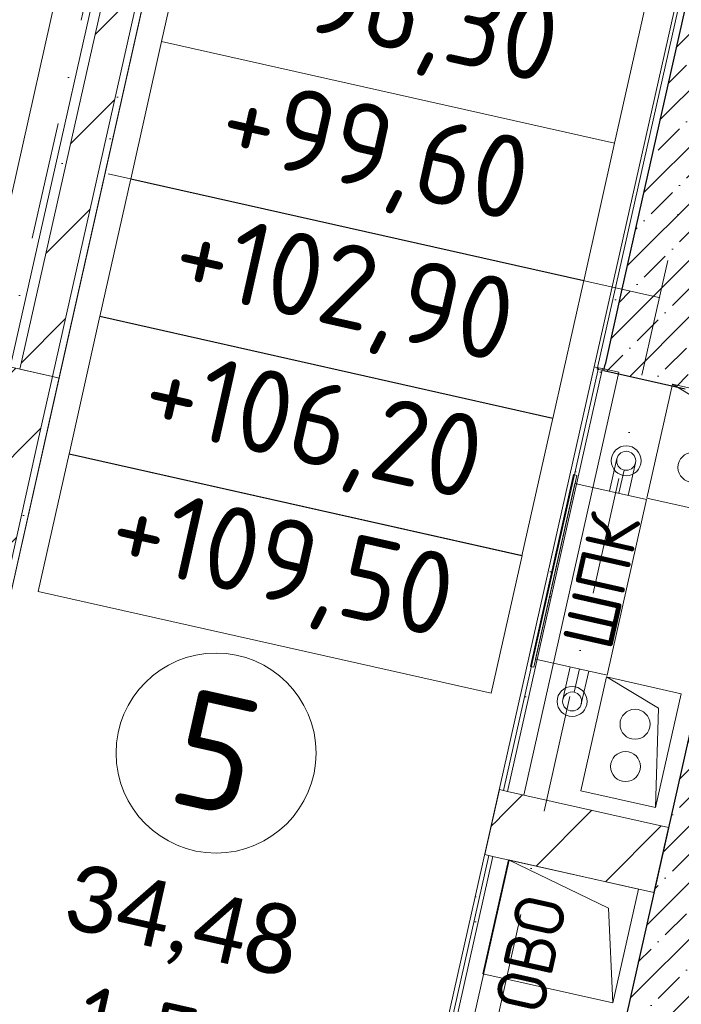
# Model space of a CAD drawing. Header units: millimetres. Extents: x -7213913 to -6985912, y 6023162 to 6205784.
# Tile 250 of 256: x -7192008 to -7190022, y 6188481 to 6191435. Entities that reach past the tile are written whole.
import ezdxf
from ezdxf.enums import TextEntityAlignment as Align

# ---------------------------------------------------------------- set-up
doc = ezdxf.new("R2010")
doc.units = ezdxf.units.MM
doc.header["$MEASUREMENT"] = 0
doc.linetypes.add('Штрихпунктирная', pattern=[670.277762, 352.777767, -176.388884, 0, -141.111112])
for name, color, linetype in [('S - МОП.АР', 7, 'Continuous'), ('АР-Стены_внутренние_пилоны.АР', 7, 'Continuous'), ('АР-Стены_Перегородки_межквартирные_200.АР', 7, 'Continuous'), ('АР-Чертеж-Оси_Осевые размеры.АР', 7, 'Continuous'), ('АР-Чертеж-Размеры.АР', 7, 'Continuous'), ('ИОС-Шахты и отверстия.АР', 7, 'Continuous')]:
    doc.layers.add(name, color=color, linetype=linetype)
for name, color, linetype, lineweight in [('S - МОП.АР_Ном._пера__120', 7, 'Continuous', 0), ('АР-Отметки высот.АР_Ном._пера__120', 7, 'Continuous', 0), ('АР-Стены_внутренние_пилоны.АР_Ном._пера__1', 7, 'Continuous', 15), ('АР-Стены_Перегородки_межквартирные_200.АР_Ном._пера__1', 7, 'Continuous', 15), ('АР-Чертеж-Оси_Осевые размеры.АР_Ном._пера__120', 7, 'Continuous', 0), ('АР-Чертеж-Размеры.АР_Ном._пера__1', 7, 'Continuous', 0), ('ИОС-Шахты и отверстия.АР_Ном._пера__1', 7, 'Continuous', 0), ('Паспорта Зон Archicad_Ном._пера__1', 7, 'Continuous', 0)]:
    doc.layers.add(name, color=color, linetype=linetype, lineweight=lineweight)
doc.styles.add('РЎР“Р•РќР•Р\xa0Р\x98Р\xa0_РЎРўР\x98Р›Р¬_2', font='calibri.ttf')
doc.styles.add('РЎР“Р•РќР•Р\xa0Р\x98Р\xa0_РЎРўР\x98Р›Р¬_3', font='GOST_Common.ttf')
doc.styles.add('РЎР“Р•РќР•Р\xa0Р\x98Р\xa0_РЎРўР\x98Р›Р¬_4', font='arial.ttf')
doc.styles.add('РЎР“Р•РќР•Р\xa0Р\x98Р\xa0_РЎРўР\x98Р›Р¬_5', font='GOTHIC.TTF')
doc.dimstyles.new('СГЕНЕРИР_СТИЛЬ__6', dxfattribs={"dimtxt": 200, "dimasz": 142.5, "dimexe": 0.18, "dimexo": 0.0625, "dimgap": 0, "dimtad": 1, "dimdec": 0, "dimzin": 0, "dimdsep": 46, "dimtxsty": 'РЎР“Р•РќР•Р\xa0Р\x98Р\xa0_РЎРўР\x98Р›Р¬_3', "dimblk": 'ARROWHEAD_6', "dimblk1": 'ARROWHEAD_6', "dimblk2": 'ARROWHEAD_6', "dimcen": 0.09, "dimse1": 1, "dimse2": 1, "dimclrd": 7, "dimclre": 7, "dimclrt": 7, "dimazin": 0, "dimtfac": 1, "dimtdec": 4, "dimtmove": 0, "dimatfit": 3, "dimfxl": 1, "dimtolj": 1, "dimtzin": 0, "dimarcsym": 0})
pattern_1 = [(0, (-6566190.34, 6562677.795), (0, 75), [0, -75])]
pattern_2 = [(45, (-6566190.34, 6563027.8), (-111.369318, 111.369318), [0, -105, 0, -157.5]), (110, (-6565840.34, 6563027.8), (148.001588, 53.868173), [0, -77, 0, -133])]
pattern_3 = [(45, (-6566190.34, 6562677.8), (-127.279217, 127.279217), [])]
pattern_4 = [(45, (-6566190.34, 6562677.8), (-84.852814, 84.852814), []), (45, (-6566232.77, 6562720.22), (-84.852814, 84.852814), [90, -30, 0, -30])]

# ---------------------------------------------------------------- blocks, each defined once
blk = doc.blocks.new('Символ Проема в Полу 21[20]_1', base_point=(-7192669.3, 6190586.1))
at = {"layer": 'ИОС-Шахты и отверстия.АР_Ном._пера__1', "color": 7, "linetype": 'Continuous', "lineweight": 0, "flags": 128}
for points in [[(-7192669.3, 6190586.1), (-7192318.6, 6192147.2), (-7191782, 6192026.7), (-7192175.3, 6191920.8)], [(-7192175.3, 6191920.8), (-7191782, 6192026.7), (-7192132.6, 6190465.6), (-7192669.3, 6190586.1)]]:
    blk.add_lwpolyline(points, close=True, dxfattribs=at)
at = {"layer": 'ИОС-Шахты и отверстия.АР_Ном._пера__1', "color": 7, "linetype": 'Continuous', "lineweight": 0, "insert": (-7192224.2, 6191183.7), "char_height": 150, "attachment_point": 8, "rotation": 347.3417, "style": 'РЎР“Р•РќР•Р\xa0Р\x98Р\xa0_РЎРўР\x98Р›Р¬_4'}
blk.add_mtext('\\A1;{\\pqc;\\pt0;\\fArial|b0|i0|c204|p0;\\c2203138;\\W1.000000;ДУ\\fArial|b0|i0|c204|p0;\\W1.000000;\\A1{\\H.66x;\\S^  ;}\\fArial|b0|i0|c204|p0;\\W1.000000;\\fArial|b0|i0|c204|p0;\\W1.000000;\\A1{\\H.66x;\\S^  ;}\\fArial|b0|i0|c204|p0;\\W1.000000;\\fArial|b0|i0|c204|p0;\\W1.000000;\\A1{\\H.66x;\\S^  ;}}', dxfattribs=at)
blk = doc.blocks.new('Символ Проема в Полу 21[96]_1', base_point=(-7190541.2, 6188914))
at = {"layer": 'ИОС-Шахты и отверстия.АР_Ном._пера__1', "color": 7, "linetype": 'Continuous', "lineweight": 0, "flags": 128}
for points in [[(-7190241.2, 6188769.2), (-7190227.6, 6188484.9), (-7190617.9, 6188572.5), (-7190541.2, 6188914)], [(-7190541.2, 6188914), (-7190150.9, 6188826.4), (-7190227.6, 6188484.9), (-7190241.2, 6188769.2)]]:
    blk.add_lwpolyline(points, close=True, dxfattribs=at)
blk = doc.blocks.new('Символ Проема в Полу 21[98]_1', base_point=(-7190247.3, 6189463.1))
at = {"layer": 'ИОС-Шахты и отверстия.АР_Ном._пера__1', "color": 7, "linetype": 'Continuous', "lineweight": 0, "flags": 128}
for points in [[(-7190091.4, 6189369.4), (-7190099.6, 6189071.3), (-7190324, 6189121.7), (-7190247.3, 6189463.1)], [(-7190247.3, 6189463.1), (-7190022.9, 6189412.7), (-7190099.6, 6189071.3), (-7190091.4, 6189369.4)]]:
    blk.add_lwpolyline(points, close=True, dxfattribs=at)
blk = doc.blocks.new('Символ Проема в Полу 21[99]_1', base_point=(-7190049.2, 6190341.3))
at = {"layer": 'ИОС-Шахты и отверстия.АР_Ном._пера__1', "color": 7, "linetype": 'Continuous', "lineweight": 0, "flags": 128}
for points in [[(-7189893.3, 6190247.5), (-7189901.5, 6189949.4), (-7190125.9, 6189999.8), (-7190049.2, 6190341.3)], [(-7190049.2, 6190341.3), (-7189824.8, 6190290.9), (-7189901.5, 6189949.4), (-7189893.3, 6190247.5)]]:
    blk.add_lwpolyline(points, close=True, dxfattribs=at)
blk = doc.blocks.new('Коридор_5_59_1', base_point=(-7189272.5, 6194456.3))
at = {"layer": 'S - МОП.АР_Ном._пера__120', "color": 7, "linetype": 'Continuous', "lineweight": 0, "flags": 128}
for points in [[(-7192261.2, 6181588), (-7191587.3, 6184588.3), (-7191099.4, 6184478.7), (-7190731.3, 6186117.9), (-7190711.8, 6186113.6), (-7190673.4, 6186284.1), (-7191180.8, 6186398), (-7190283.5, 6190393.4), (-7189407, 6194295.8), (-7187528.7, 6193874), (-7187168.1, 6195479.6)], [(-7190805.2, 6195189.6), (-7191221.5, 6193335.7), (-7191470.3, 6192228.3), (-7191908.5, 6190276.9), (-7192300.8, 6188530.4), (-7192629.5, 6187066.9), (-7193429.3, 6183505.6), (-7194229.2, 6179944.3)]]:
    blk.add_lwpolyline(points, dxfattribs=at)
at = {"layer": 'Паспорта Зон Archicad_Ном._пера__1', "color": 7, "linetype": 'Continuous', "lineweight": 0}
blk.add_circle((-7191418.6, 6189234.6), 300, dxfattribs=at)
at = {"layer": 'Паспорта Зон Archicad_Ном._пера__1', "color": 7, "lineweight": 0, "style": 'РЎР“Р•РќР•Р\xa0Р\x98Р\xa0_РЎРўР\x98Р›Р¬_3'}
blk.add_attdef('ROOM_NUMBER', text='', height=350, rotation=347.3417, dxfattribs=at).set_placement((-7191418.6, 6189236.4), align=Align.MIDDLE_CENTER)
at = {"layer": 'Паспорта Зон Archicad_Ном._пера__1', "color": 7, "lineweight": 0, "style": 'РЎР“Р•РќР•Р\xa0Р\x98Р\xa0_РЎРўР\x98Р›Р¬_2'}
blk.add_attdef('ROOM_AREA', text='', height=200, rotation=347.3417, dxfattribs=at).set_placement((-7191173.7, 6188657), align=Align.MIDDLE_RIGHT)
blk = doc.blocks.new('Стена_11_1', base_point=(-7191155.8, 6186418.1))
at = {"layer": 'АР-Стены_Перегородки_межквартирные_200.АР', "linetype": 'Continuous', "lineweight": 0, "true_color": 0x000000}
h = blk.add_hatch(dxfattribs=at)
h.set_pattern_fill('ШТУКАТУРКА__ГИПС_03_0001', color=18, style=0, pattern_type=2)
h.set_pattern_definition(pattern_1)
h.paths.add_polyline_path([(-7190556.1, 6189122.4), (-7190271.3, 6190390.7), (-7190283.5, 6190393.4), (-7190568.3, 6189125.1)])
h = blk.add_hatch(dxfattribs=at)
h.set_pattern_fill('ШТУКАТУРКА__ГИПС_03_0001', color=18, style=0, pattern_type=2)
h.set_pattern_definition(pattern_1)
h.paths.add_polyline_path([(-7190543.9, 6189119.6), (-7190259.1, 6190387.9), (-7190271.3, 6190390.7), (-7190556.1, 6189122.4)])
h = blk.add_hatch(dxfattribs=at)
h.set_pattern_fill('ШТУКАТУРКА__ГИПС_03_0001', color=18, style=0, pattern_type=2)
h.set_pattern_definition(pattern_1)
h.paths.add_polyline_path([(-7191165.9, 6186407.5), (-7190600, 6188927.2), (-7190612.2, 6188930), (-7191178.1, 6186410.2)])
h = blk.add_hatch(dxfattribs=at)
h.set_pattern_fill('ШТУКАТУРКА__ГИПС_03_0001', color=18, style=0, pattern_type=2)
h.set_pattern_definition(pattern_1)
h.paths.add_polyline_path([(-7190600, 6188927.2), (-7191163.1, 6186419.7), (-7191150.9, 6186417), (-7190587.8, 6188924.5)])
at = {"layer": 'АР-Стены_Перегородки_межквартирные_200.АР_Ном._пера__1', "color": 7, "linetype": 'Continuous', "lineweight": 0}
for p, q in [((-7190271.3, 6190390.7), (-7190556.1, 6189122.4)), ((-7190259.1, 6190387.9), (-7190543.9, 6189119.6)), ((-7190600, 6188927.2), (-7191163.1, 6186419.7)), ((-7190587.8, 6188924.5), (-7191140, 6186465.7))]:
    blk.add_line(p, q, dxfattribs=at)
at = {"layer": 'АР-Стены_Перегородки_межквартирные_200.АР_Ном._пера__1', "color": 7, "linetype": 'Continuous', "lineweight": 15}
for p, q in [((-7190556.1, 6189122.4), (-7190568.3, 6189125.1)), ((-7190543.9, 6189119.6), (-7190556.1, 6189122.4)), ((-7190495.2, 6189108.7), (-7190543.9, 6189119.6)), ((-7190612.2, 6188930), (-7190600, 6188927.2)), ((-7190600, 6188927.2), (-7190587.8, 6188924.5)), ((-7190587.8, 6188924.5), (-7190539, 6188913.5))]:
    blk.add_line(p, q, dxfattribs=at)
at = {"layer": 'АР-Стены_Перегородки_межквартирные_200.АР_Ном._пера__1', "color": 7, "linetype": 'Continuous', "lineweight": 0, "flags": 128}
for points in [[(-7190283.5, 6190393.4), (-7191180.8, 6186398)], [(-7190283.5, 6190393.4), (-7190271.3, 6190390.7)], [(-7190271.3, 6190390.7), (-7190259.1, 6190387.9)], [(-7190259.1, 6190387.9), (-7190210.3, 6190377)], [(-7190495.2, 6189108.7), (-7190210.3, 6190377)], [(-7191091.2, 6186454.8), (-7190539, 6188913.5)]]:
    blk.add_lwpolyline(points, dxfattribs=at)
blk = doc.blocks.new('Стена_63_1', base_point=(-7192393.8, 6189120.2))
at = {"layer": 'АР-Стены_Перегородки_межквартирные_200.АР', "linetype": 'Continuous', "lineweight": 0, "true_color": 0x000000}
h = blk.add_hatch(dxfattribs=at)
h.set_pattern_fill('БЛОКИ_БЕТОННЫЕ_ЭФФЕКТИВН_78', color=18, style=0, pattern_type=2)
h.set_pattern_definition(pattern_3)
h.paths.add_polyline_path([(-7192148.4, 6190212.9), (-7191913.4, 6190346.5), (-7191909.4, 6190364.2), (-7192104.6, 6190408.1)])
h = blk.add_hatch(dxfattribs=at)
h.set_pattern_fill('ШТУКАТУРКА__ГИПС_01_0001', color=18, style=0, pattern_type=2)
h.set_pattern_definition(pattern_2)
h.paths.add_polyline_path([(-7192179.2, 6189072), (-7191889.9, 6190359.8), (-7191913.4, 6190346.5), (-7192198.7, 6189076.3)])
h = blk.add_hatch(dxfattribs=at)
h.set_pattern_fill('ШТУКАТУРКА__ГИПС_01_0001', color=18, style=0, pattern_type=2)
h.set_pattern_definition(pattern_2)
h.paths.add_polyline_path([(-7191909.4, 6190364.2), (-7191913.4, 6190346.5), (-7191889.9, 6190359.8)])
h = blk.add_hatch(dxfattribs=at)
h.set_pattern_fill('БЛОКИ_БЕТОННЫЕ_ЭФФЕКТИВН_78', color=18, style=0, pattern_type=2)
h.set_pattern_definition(pattern_3)
h.paths.add_polyline_path([(-7191953.3, 6190169.1), (-7191913.4, 6190346.5), (-7192148.4, 6190212.9)])
h = blk.add_hatch(dxfattribs=at)
h.set_pattern_fill('БЛОКИ_БЕТОННЫЕ_ЭФФЕКТИВН_78', color=18, style=0, pattern_type=2)
h.set_pattern_definition(pattern_3)
h.paths.add_polyline_path([(-7192148.4, 6190212.9), (-7192393.8, 6189120.2), (-7192198.7, 6189076.3), (-7191953.3, 6190169.1)])
at = {"layer": 'АР-Стены_Перегородки_межквартирные_200.АР_Ном._пера__1', "color": 7, "linetype": 'Continuous', "lineweight": 15}
for p, q in [((-7191913.4, 6190346.5), (-7191909.4, 6190364.2)), ((-7191953.3, 6190169.1), (-7191913.4, 6190346.5)), ((-7192198.7, 6189076.3), (-7191953.3, 6190169.1))]:
    blk.add_line(p, q, dxfattribs=at)
at = {"layer": 'АР-Стены_Перегородки_межквартирные_200.АР_Ном._пера__1', "color": 7, "linetype": 'Continuous', "lineweight": 15, "flags": 128}
for points in [[(-7191909.4, 6190364.2), (-7192104.6, 6190408.1)], [(-7192148.4, 6190212.9), (-7192393.8, 6189120.2)], [(-7192198.7, 6189076.3), (-7192393.8, 6189120.2)]]:
    blk.add_lwpolyline(points, dxfattribs=at)
at = {"layer": 'АР-Стены_Перегородки_межквартирные_200.АР_Ном._пера__1', "color": 7, "linetype": 'Continuous', "lineweight": 0, "flags": 128}
for points in [[(-7192179.2, 6189072), (-7191889.9, 6190359.8)], [(-7191889.9, 6190359.8), (-7191909.4, 6190364.2)], [(-7192179.2, 6189072), (-7192198.7, 6189076.3)]]:
    blk.add_lwpolyline(points, dxfattribs=at)
blk = doc.blocks.new('Стена_92_1', base_point=(-7191909.4, 6190364.2))
at = {"layer": 'АР-Стены_Перегородки_межквартирные_200.АР', "linetype": 'Continuous', "lineweight": 0, "true_color": 0x000000}
h = blk.add_hatch(dxfattribs=at)
h.set_pattern_fill('ШТУКАТУРКА__ГИПС_01_0001', color=18, style=0, pattern_type=2)
h.set_pattern_definition(pattern_2)
h.paths.add_polyline_path([(-7191493.1, 6192218), (-7191500.4, 6192185.5), (-7191473.6, 6192213.7)])
h = blk.add_hatch(dxfattribs=at)
h.set_pattern_fill('ШТУКАТУРКА__ГИПС_01_0001', color=18, style=0, pattern_type=2)
h.set_pattern_definition(pattern_2)
h.paths.add_polyline_path([(-7191889.9, 6190359.8), (-7191473.6, 6192213.7), (-7191500.4, 6192185.5), (-7191909.4, 6190364.2)])
h = blk.add_hatch(dxfattribs=at)
h.set_pattern_fill('БЛОКИ_БЕТОННЫЕ_ЭФФЕКТИВН_78', color=18, style=0, pattern_type=2)
h.set_pattern_definition(pattern_3)
h.paths.add_polyline_path([(-7191634.5, 6192044.8), (-7192007, 6190386.1), (-7191909.4, 6190364.2), (-7191536.9, 6192022.9)])
at = {"layer": 'АР-Стены_Перегородки_межквартирные_200.АР_Ном._пера__1', "color": 7, "linetype": 'Continuous', "lineweight": 15}
for p, q in [((-7191493.1, 6192218), (-7191500.4, 6192185.5)), ((-7191536.9, 6192022.9), (-7191500.4, 6192185.5)), ((-7191909.4, 6190364.2), (-7191536.9, 6192022.9))]:
    blk.add_line(p, q, dxfattribs=at)
at = {"layer": 'АР-Стены_Перегородки_межквартирные_200.АР_Ном._пера__1', "color": 7, "linetype": 'Continuous', "lineweight": 0, "flags": 128}
for points in [[(-7191473.6, 6192213.7), (-7191493.1, 6192218)], [(-7191889.9, 6190359.8), (-7191473.6, 6192213.7)], [(-7191889.9, 6190359.8), (-7191909.4, 6190364.2)]]:
    blk.add_lwpolyline(points, dxfattribs=at)
at = {"layer": 'АР-Стены_Перегородки_межквартирные_200.АР_Ном._пера__1', "color": 7, "linetype": 'Continuous', "lineweight": 15, "flags": 128}
for points in [[(-7191634.5, 6192044.8), (-7192007, 6190386.1)], [(-7191909.4, 6190364.2), (-7192007, 6190386.1)]]:
    blk.add_lwpolyline(points, dxfattribs=at)
blk = doc.blocks.new('Стена_171_1', base_point=(-7190105.9, 6190476.8))
at = {"layer": 'АР-Стены_внутренние_пилоны.АР', "linetype": 'Continuous', "lineweight": 0, "true_color": 0x000000}
h = blk.add_hatch(dxfattribs=at)
h.set_pattern_fill('ШТУКАТУРКА__ГИПС_01_0001', color=18, style=0, pattern_type=2)
h.set_pattern_definition(pattern_2)
h.paths.add_polyline_path([(-7189798.3, 6192508.1), (-7190274.8, 6190386.6), (-7190251.2, 6190400.4), (-7189778.8, 6192503.7)])
h = blk.add_hatch(dxfattribs=at)
h.set_pattern_fill('ЖЕЛЕЗОБЕТОН__PROJECT__0001', color=18, style=0, pattern_type=2)
h.set_pattern_definition(pattern_4)
h.paths.add_polyline_path([(-7189778.8, 6192503.7), (-7190200.5, 6190626.1), (-7189958, 6190571.7), (-7189956.2, 6190572.7), (-7189534.8, 6192448.9), (-7189627.5, 6192469.8)])
h = blk.add_hatch(dxfattribs=at)
h.set_pattern_fill('ЖЕЛЕЗОБЕТОН__PROJECT__0001', color=18, style=0, pattern_type=2)
h.set_pattern_definition(pattern_4)
h.paths.add_polyline_path([(-7190200.5, 6190626.1), (-7190251.2, 6190400.4), (-7189958, 6190571.7)])
h = blk.add_hatch(dxfattribs=at)
h.set_pattern_fill('ЖЕЛЕЗОБЕТОН__PROJECT__0001', color=18, style=0, pattern_type=2)
h.set_pattern_definition(pattern_4)
h.paths.add_polyline_path([(-7190255.2, 6190382.2), (-7190011.3, 6190327.4), (-7189956.5, 6190571.4), (-7189958, 6190571.7), (-7190251.2, 6190400.4)])
h = blk.add_hatch(dxfattribs=at)
h.set_pattern_fill('ШТУКАТУРКА__ГИПС_01_0001', color=18, style=0, pattern_type=2)
h.set_pattern_definition(pattern_2)
h.paths.add_polyline_path([(-7190251.2, 6190400.4), (-7190274.8, 6190386.6), (-7190255.2, 6190382.2)])
at = {"layer": 'АР-Стены_внутренние_пилоны.АР_Ном._пера__1', "color": 7, "linetype": 'Continuous', "lineweight": 30}
for p, q in [((-7189778.8, 6192503.7), (-7190200.5, 6190626.1)), ((-7190200.5, 6190626.1), (-7190251.2, 6190400.4)), ((-7190255.2, 6190382.2), (-7190251.2, 6190400.4))]:
    blk.add_line(p, q, dxfattribs=at)
at = {"layer": 'АР-Стены_внутренние_пилоны.АР_Ном._пера__1', "color": 7, "linetype": 'Continuous', "lineweight": 0, "flags": 128}
for points in [[(-7189798.3, 6192508.1), (-7190274.8, 6190386.6)], [(-7190274.8, 6190386.6), (-7190255.2, 6190382.2)]]:
    blk.add_lwpolyline(points, dxfattribs=at)
at = {"layer": 'АР-Стены_внутренние_пилоны.АР_Ном._пера__1', "color": 7, "linetype": 'Continuous', "lineweight": 30, "flags": 128}
blk.add_lwpolyline([(-7190255.2, 6190382.2), (-7190011.3, 6190327.4)], dxfattribs=at)
blk = doc.blocks.new('Стена_176_1', base_point=(-7190562.4, 6186208.1))
at = {"layer": 'АР-Стены_внутренние_пилоны.АР', "linetype": 'Continuous', "lineweight": 0, "true_color": 0x000000}
h = blk.add_hatch(dxfattribs=at)
h.set_pattern_fill('ЖЕЛЕЗОБЕТОН__PROJECT__0001', color=18, style=0, pattern_type=2)
h.set_pattern_definition(pattern_4)
h.paths.add_polyline_path([(-7189777.1, 6190274.8), (-7190657, 6186357.5), (-7190413, 6186302.7), (-7189533.2, 6190220.1)])
at = {"layer": 'АР-Стены_внутренние_пилоны.АР_Ном._пера__1', "color": 7, "linetype": 'Continuous', "lineweight": 30, "flags": 128}
blk.add_lwpolyline([(-7189777.1, 6190274.8), (-7190657, 6186357.5)], dxfattribs=at)
blk = doc.blocks.new('Стена_240_1', base_point=(-7190592.6, 6188925.6))
at = {"layer": 'АР-Стены_Перегородки_межквартирные_200.АР', "linetype": 'Continuous', "lineweight": 0, "true_color": 0x000000}
h = blk.add_hatch(dxfattribs=at)
h.set_pattern_fill('БЛОКИ_БЕТОННЫЕ_ЭФФЕКТИВН_78', color=18, style=0, pattern_type=2)
h.set_pattern_definition(pattern_3)
h.paths.add_polyline_path([(-7190600, 6188927.2), (-7190556.1, 6189122.4), (-7190568.3, 6189125.1), (-7190612.2, 6188930)])
h = blk.add_hatch(dxfattribs=at)
h.set_pattern_fill('БЛОКИ_БЕТОННЫЕ_ЭФФЕКТИВН_78', color=18, style=0, pattern_type=2)
h.set_pattern_definition(pattern_3)
h.paths.add_polyline_path([(-7190587.8, 6188924.5), (-7190543.9, 6189119.6), (-7190556.1, 6189122.4), (-7190600, 6188927.2)])
h = blk.add_hatch(dxfattribs=at)
h.set_pattern_fill('БЛОКИ_БЕТОННЫЕ_ЭФФЕКТИВН_78', color=18, style=0, pattern_type=2)
h.set_pattern_definition(pattern_3)
h.paths.add_polyline_path([(-7190539, 6188913.5), (-7190495.2, 6189108.7), (-7190543.9, 6189119.6), (-7190587.8, 6188924.5)])
h = blk.add_hatch(dxfattribs=at)
h.set_pattern_fill('БЛОКИ_БЕТОННЫЕ_ЭФФЕКТИВН_78', color=18, style=0, pattern_type=2)
h.set_pattern_definition(pattern_3)
h.paths.add_polyline_path([(-7190539, 6188913.5), (-7190104.8, 6188816), (-7190061, 6189011.2), (-7190495.2, 6189108.7)])
at = {"layer": 'АР-Стены_Перегородки_межквартирные_200.АР_Ном._пера__1', "color": 7, "linetype": 'Continuous', "lineweight": 0}
blk.add_line((-7190568.3, 6189125.1), (-7190612.2, 6188930), dxfattribs=at)
at = {"layer": 'АР-Стены_Перегородки_межквартирные_200.АР_Ном._пера__1', "color": 7, "linetype": 'Continuous', "lineweight": 15}
for p, q in [((-7190556.1, 6189122.4), (-7190568.3, 6189125.1)), ((-7190543.9, 6189119.6), (-7190556.1, 6189122.4)), ((-7190495.2, 6189108.7), (-7190543.9, 6189119.6)), ((-7190612.2, 6188930), (-7190600, 6188927.2)), ((-7190600, 6188927.2), (-7190587.8, 6188924.5)), ((-7190587.8, 6188924.5), (-7190539, 6188913.5))]:
    blk.add_line(p, q, dxfattribs=at)
at = {"layer": 'АР-Стены_Перегородки_межквартирные_200.АР_Ном._пера__1', "color": 7, "linetype": 'Continuous', "lineweight": 15, "flags": 128}
for points in [[(-7190061, 6189011.2), (-7190495.2, 6189108.7)], [(-7190104.8, 6188816), (-7190061, 6189011.2)], [(-7190539, 6188913.5), (-7190104.8, 6188816)]]:
    blk.add_lwpolyline(points, dxfattribs=at)
blk = doc.blocks.new('*D971', base_point=(-6566190.3, 6562677.8))
at = {"layer": 'АР-Чертеж-Размеры.АР_Ном._пера__1', "color": 7, "linetype": 'Continuous', "lineweight": 0, "transparency": 16777216}
for p, q in [((-7192296.6, 6188549.3), (-7192358.2, 6188274.8)), ((-7192237.8, 6188468.8), (-7192417, 6188355.3)), ((-7192327.4, 6188412.1), (-7192437.1, 6188436.7)), ((-7190805.3, 6188070.2), (-7192327.4, 6188412.1)), ((-7190774.4, 6188207.4), (-7190836.1, 6187933)), ((-7190894.9, 6188013.5), (-7190715.7, 6188126.9)), ((-7190695.5, 6188045.5), (-7190805.3, 6188070.2))]:
    blk.add_line(p, q, dxfattribs=at)
at = {"layer": 'АР-Чертеж-Размеры.АР_Ном._пера__1', "color": 7, "lineweight": 0, "transparency": 16777216, "insert": (-7191848, 6188345.4), "char_height": 200, "attachment_point": 7, "rotation": 347.3417, "style": 'РЎР“Р•РќР•Р\xa0Р\x98Р\xa0_РЎРўР\x98Р›Р¬_3'}
blk.add_mtext('\\A1;{\\pql;\\fGOST Common|b0|i0|c204|p0;\\W1.000000;1\xa0560}', dxfattribs=at)
blk = doc.blocks.new('ARROWHEAD_6')
at = {"color": 0, "linetype": 'Continuous', "lineweight": 0}
for p, q in [((-0.5, -0.5), (0.5, 0.5)), ((0, 0), (-1, 0))]:
    blk.add_line(p, q, dxfattribs=at)
blk = doc.blocks.new('Стандартный Маркер Сетки[163]_1', base_point=(-7205799.7, 6194129.6))
at = {"layer": 'АР-Чертеж-Оси_Осевые размеры.АР_Ном._пера__120', "color": 7, "linetype": 'Штрихпунктирная', "lineweight": 0}
blk.add_line((-7204824, 6193910.5), (-7180726.5, 6188498.3), dxfattribs=at)
at = {"layer": 'АР-Чертеж-Оси_Осевые размеры.АР_Ном._пера__120', "color": 7, "lineweight": 0, "style": 'РЎР“Р•РќР•Р\xa0Р\x98Р\xa0_РЎРўР\x98Р›Р¬_5'}
blk.add_attdef('AC_MarkerText_1', text='', height=350, rotation=360, dxfattribs=at).set_placement((-7206287.5, 6194428), align=Align.TOP_CENTER)
blk = doc.blocks.new('Стандартный Маркер Сетки[182]_1', base_point=(-7205799.7, 6194129.6))
at = {"layer": 'АР-Чертеж-Оси_Осевые размеры.АР_Ном._пера__120', "color": 7, "linetype": 'Штрихпунктирная', "lineweight": 0}
blk.add_line((-7204824, 6193910.5), (-7180726.5, 6188498.3), dxfattribs=at)
at = {"layer": 'АР-Чертеж-Оси_Осевые размеры.АР_Ном._пера__120', "color": 7, "lineweight": 0, "style": 'РЎР“Р•РќР•Р\xa0Р\x98Р\xa0_РЎРўР\x98Р›Р¬_5'}
blk.add_attdef('AC_MarkerText_1', text='', height=350, rotation=360, dxfattribs=at).set_placement((-7206287.5, 6194428), align=Align.TOP_CENTER)
blk = doc.blocks.new('Стандартный Маркер Сетки[198]_1', base_point=(-7189470, 6201910.2))
at = {"layer": 'АР-Чертеж-Оси_Осевые размеры.АР_Ном._пера__120', "color": 7, "linetype": 'Штрихпунктирная', "lineweight": 0}
blk.add_line((-7189689.1, 6200934.5), (-7204461.2, 6135162.5), dxfattribs=at)
at = {"layer": 'АР-Чертеж-Оси_Осевые размеры.АР_Ном._пера__120', "color": 7, "lineweight": 0, "style": 'РЎР“Р•РќР•Р\xa0Р\x98Р\xa0_РЎРўР\x98Р›Р¬_5'}
blk.add_attdef('AC_MarkerText_1', text='', height=350, rotation=360, dxfattribs=at).set_placement((-7204789.9, 6133887.8), align=Align.TOP_CENTER)
blk = doc.blocks.new('Стандартный Маркер Сетки[203]_1', base_point=(-7187640.5, 6201499.3))
at = {"layer": 'АР-Чертеж-Оси_Осевые размеры.АР_Ном._пера__120', "color": 7, "linetype": 'Штрихпунктирная', "lineweight": 0}
blk.add_line((-7187859.7, 6200523.6), (-7202631.7, 6134751.7), dxfattribs=at)
at = {"layer": 'АР-Чертеж-Оси_Осевые размеры.АР_Ном._пера__120', "color": 7, "lineweight": 0, "style": 'РЎР“Р•РќР•Р\xa0Р\x98Р\xa0_РЎРўР\x98Р›Р¬_5'}
blk.add_attdef('AC_MarkerText_1', text='', height=350, rotation=360, dxfattribs=at).set_placement((-7202960.4, 6133476.9), align=Align.TOP_CENTER)

msp = doc.modelspace()

# ---------------------------------------------------------------- linework, layer by layer
at = {"layer": 'S - МОП.АР', "color": 254, "linetype": 'Continuous', "lineweight": 0, "true_color": 0xdadada, "flags": 128}
for points in [[(-7192261.2, 6181588), (-7191587.3, 6184588.3), (-7191099.4, 6184478.7), (-7190731.3, 6186117.9), (-7190711.8, 6186113.6), (-7190673.4, 6186284.1), (-7191180.8, 6186398), (-7190283.5, 6190393.4), (-7189407, 6194295.8), (-7187528.7, 6193874), (-7187168.1, 6195479.6)], [(-7190805.2, 6195189.6), (-7191221.5, 6193335.7), (-7191470.3, 6192228.3), (-7191908.5, 6190276.9), (-7192300.8, 6188530.4), (-7192629.5, 6187066.9), (-7193429.3, 6183505.6), (-7194229.2, 6179944.3)]]:
    msp.add_lwpolyline(points, dxfattribs=at)
at = {"layer": 'АР-Отметки высот.АР_Ном._пера__120', "color": 7, "linetype": 'Continuous', "lineweight": 0, "flags": 128}
for points in [[(-7191489.1, 6191782.8), (-7190129.8, 6191477.5), (-7190222.6, 6191064.2), (-7191581.9, 6191369.5)], [(-7191581.9, 6191369.5), (-7190222.6, 6191064.2), (-7190315.4, 6190651), (-7191674.7, 6190956.3)], [(-7191674.5, 6190957.2), (-7190315.2, 6190651.9), (-7190408, 6190238.7), (-7191767.3, 6190544)], [(-7191767.1, 6190544.9), (-7190407.8, 6190239.6), (-7190500.7, 6189826.4), (-7191859.9, 6190131.7)], [(-7191859.7, 6190132.6), (-7190500.4, 6189827.3), (-7190593.3, 6189414.1), (-7191952.5, 6189719.3)]]:
    msp.add_lwpolyline(points, close=True, dxfattribs=at)
at = {"layer": 'ИОС-Шахты и отверстия.АР_Ном._пера__1', "color": 7, "linetype": 'Continuous', "lineweight": 0}
for p, q in [((-7190215.5, 6190118.5), (-7190237.6, 6190020.1)), ((-7190160.1, 6190105.5), (-7190182, 6190007.6)), ((-7190194.2, 6190083.6), (-7190209.9, 6190013.9)), ((-7190378.1, 6189394.8), (-7190356, 6189493.2)), ((-7190343.9, 6189417.2), (-7190328.2, 6189487)), ((-7190322.5, 6189382.3), (-7190300.4, 6189480.7))]:
    msp.add_line(p, q, dxfattribs=at)
for points in [[(-7192346.7, 6192204.8), (-7191663.7, 6192051.4), (-7192036.3, 6190392.7), (-7192719.3, 6190546.1)], [(-7190336.1, 6190067.8), (-7190345.8, 6190070), (-7190475.1, 6189494.4), (-7190465.4, 6189492.2)], [(-7190245.3, 6189468.4), (-7190459.9, 6189516.6), (-7190341.6, 6190043.5), (-7190126.9, 6189995.2)]]:
    msp.add_lwpolyline(points, close=True, dxfattribs=at)
for centre, radius in [((-7190187.9, 6190111.4), 45), ((-7190187.9, 6190111.4), 28.5), ((-7189987.4, 6190091.7), 45), ((-7190350.1, 6189389.4), 45), ((-7190350.1, 6189389.4), 28.5), ((-7190161.4, 6189320.9), 45), ((-7190189.9, 6189194), 45)]:
    msp.add_circle(centre, radius, dxfattribs=at)

# ---------------------------------------------------------------- block references
at = {"layer": 'S - МОП.АР', "color": 7, "linetype": 'Continuous', "lineweight": 0}
msp.add_blockref('Коридор_5_59_1', (-7189272.5, 6194456.3), dxfattribs=at).add_auto_attribs({'ROOM_NUMBER': '5', 'ROOM_AREA': '34,48'})
at = {"layer": 'АР-Стены_внутренние_пилоны.АР', "color": 7, "lineweight": 0}
for name, p in [('Стена_171_1', (-7190105.9, 6190476.8)), ('Стена_176_1', (-7190562.4, 6186208.1))]:
    msp.add_blockref(name, p, dxfattribs=at)
at = {"layer": 'АР-Стены_Перегородки_межквартирные_200.АР', "color": 7, "lineweight": 0}
for name, p in [('Стена_92_1', (-7191909.4, 6190364.2)), ('Стена_63_1', (-7192393.8, 6189120.2)), ('Стена_11_1', (-7191155.8, 6186418.1)), ('Стена_240_1', (-7190592.6, 6188925.6))]:
    msp.add_blockref(name, p, dxfattribs=at)
at = {"layer": 'АР-Чертеж-Оси_Осевые размеры.АР', "color": 8, "linetype": 'Continuous', "lineweight": 15}
for name, p in [('Стандартный Маркер Сетки[198]_1', (-7189470, 6201910.2)), ('Стандартный Маркер Сетки[203]_1', (-7187640.5, 6201499.3)), ('Стандартный Маркер Сетки[163]_1', (-7205799.7, 6194129.6)), ('Стандартный Маркер Сетки[182]_1', (-7205799.7, 6194129.6))]:
    msp.add_blockref(name, p, dxfattribs=at)
at = {"layer": 'ИОС-Шахты и отверстия.АР', "color": 7, "linetype": 'Continuous', "lineweight": 0}
for name, p in [('Символ Проема в Полу 21[99]_1', (-7190049.2, 6190341.3)), ('Символ Проема в Полу 21[98]_1', (-7190247.3, 6189463.1)), ('Символ Проема в Полу 21[96]_1', (-7190541.2, 6188914))]:
    msp.add_blockref(name, p, dxfattribs=at)
at = {"layer": 'ИОС-Шахты и отверстия.АР_Ном._пера__1', "color": 7, "linetype": 'Continuous', "lineweight": 0}
msp.add_blockref('Символ Проема в Полу 21[20]_1', (-7192669.3, 6190586.1), dxfattribs=at)

# ---------------------------------------------------------------- texts
at = {"layer": 'АР-Отметки высот.АР_Ном._пера__120', "color": 7, "linetype": 'Continuous', "lineweight": 0, "char_height": 250, "attachment_point": 5, "rotation": 347.3417, "style": 'РЎР“Р•РќР•Р\xa0Р\x98Р\xa0_РЎРўР\x98Р›Р¬_3'}
for s, insert in [('\\A1;{\\pqc;\\fGOST Common|b0|i0|c204|p0;\\W1.000000;+96,30}', (-7190853.1, 6191436)), ('\\A1;{\\pqc;\\fGOST Common|b0|i0|c204|p0;\\W1.000000;+99,60}', (-7190945.9, 6191022.7)), ('\\A1;{\\pqc;\\fGOST Common|b0|i0|c204|p0;\\W1.000000;+102,90}', (-7191038.5, 6190610.4)), ('\\A1;{\\pqc;\\fGOST Common|b0|i0|c204|p0;\\W1.000000;+106,20}', (-7191131.1, 6190198.1)), ('\\A1;{\\pqc;\\fGOST Common|b0|i0|c204|p0;\\W1.000000;+109,50}', (-7191223.7, 6189785.8))]:
    msp.add_mtext(s, dxfattribs=dict(at, insert=insert))
at = {"layer": 'ИОС-Шахты и отверстия.АР_Ном._пера__1', "color": 7, "linetype": 'Continuous', "lineweight": 0, "char_height": 150, "attachment_point": 5, "style": 'РЎР“Р•РќР•Р\xa0Р\x98Р\xa0_РЎРўР\x98Р›Р¬_3'}
for s, insert, rotation in [('\\A1;{\\pqc;\\fGOST Common|b0|i0|c204|p0;\\W1.000000;ШПК}', (-7190262.1, 6189749.7), 77.2865), ('\\A1;{\\pqc;\\fGOST Common|b0|i0|c204|p0;\\W1.000000;ВК, АПТ, ОВО}', (-7190551.7, 6188207.2), 77.3417)]:
    msp.add_mtext(s, dxfattribs=dict(at, insert=insert, rotation=rotation))

# ---------------------------------------------------------------- dimensions: what is measured, and where the dimension line sits
at = {"layer": 'АР-Чертеж-Размеры.АР', "color": 7, "linetype": 'Continuous', "lineweight": 0}
dim = msp.add_linear_dim(base=(-7192327.4, 6188412.1), p1=(-7190283.5, 6190393.4), p2=(-7191681.7, 6191286.8), angle=167.3417, dimstyle='СГЕНЕРИР_СТИЛЬ__6', dxfattribs=at)
dim.commit()
dim.dimension.update_dxf_attribs({"geometry": '*D971', "text_midpoint": (-7191491.4, 6188367.8), "dimtype": 160, "text_rotation": 347.3417})

doc.saveas('drawing.dxf')
